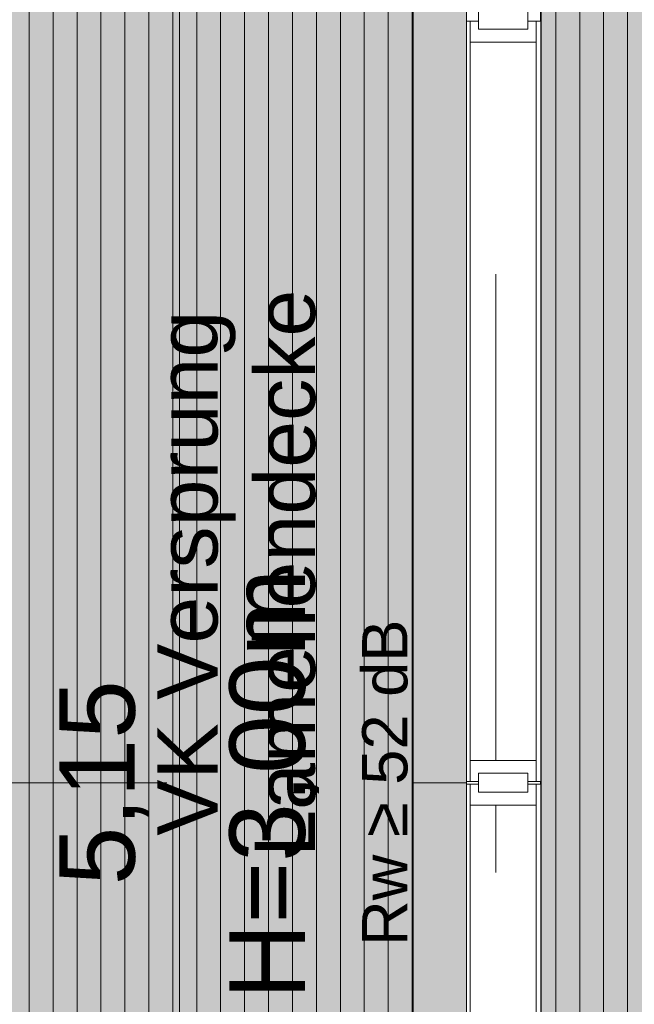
# Model space of a CAD drawing. Header units: metres. Extents: x -167 to 152, y -127 to 99.
# Tile 152 of 225: x -8.9 to -7.87, y -11.17 to -9.52. Entities that reach past the tile are written whole.
import ezdxf

# ---------------------------------------------------------------- set-up
doc = ezdxf.new("R2010")
doc.units = ezdxf.units.M
doc.header["$PDMODE"] = 1
doc.header["$PDSIZE"] = -2
doc.linetypes.add('Raster 01', pattern=[2, 1, -1])
doc.layers.get('0').update_dxf_attribs({"lineweight": 25})
for name, color, linetype, lineweight in [('027_Tischlerarbeiten-340 Innentüren', 7, 'Continuous', 9), ('030_Sonnenschutzarbeiten-BLENDSCHUTZ', 7, 'Continuous', 5), ('_1.35m (3D)', 7, 'Continuous', 9), ('_OG 1 (2D)', 7, 'Continuous', 9), ('_OG 1 - DS (2D)', 7, 'Continuous', 9), ('AV1-Akustikvorgaben-Trennwände', 7, 'Continuous', 5)]:
    doc.layers.add(name, color=color, linetype=linetype, lineweight=lineweight)
for name, color, linetype, lineweight, true_color in [('031_Metallbauarbeiten-350 Lamellendecke DS', 7, 'Continuous', 35, 0x666666), ('AV1-Raster', 7, 'Raster 01', 9, 0xa6a6a6), ('Beschriftung', 7, 'Continuous', 9, 0x555555)]:
    doc.layers.add(name, color=color, linetype=linetype, lineweight=lineweight, true_color=true_color)
doc.layers.get('0').freeze()
doc.styles.add('Arial', font='arial.ttf')
doc.dimstyles.new('COE 50', dxfattribs={"dimtxt": 126.090495, "dimasz": 0.001414, "dimexe": 0.001, "dimexo": 0.01, "dimgap": 0.001, "dimtad": 1, "dimdec": 3, "dimtxsty": 'Arial', "dimblk": 'VW_SLASH-4', "dimblk1": 'VW_SLASH-4', "dimblk2": 'VW_SLASH-4', "dimcen": 0, "dimadec": 3, "dimazin": 0, "dimtfac": 0.8, "dimtdec": 3, "dimtix": 1, "dimtmove": 0, "dimatfit": 0, "dimldrblk": 'VW_SLASH-3', "dimfxl": 0.002, "dimfxlon": 1, "dimfrac": 2, "dimtolj": 1, "dimarcsym": 0})
pattern_1 = [(90, (0, 0), (0.04, 0), [])]

# ---------------------------------------------------------------- blocks, each defined once
blk = doc.blocks.new('Group-2')
at = {"layer": 'AV1-Raster'}
for p, q in [((-8.1, -22.95), (-8.1, 1.35)), ((1.35, -10.8), (-40.5, -10.8))]:
    blk.add_line(p, q, dxfattribs=at)
blk = doc.blocks.new('1.35m (3D)')
at = {"layer": 'AV1-Raster', "color": 7}
blk.add_blockref('Group-2', (0, 0), dxfattribs=at)
blk = doc.blocks.new('VW_SLASH-4')
at = {"color": 0, "linetype": 'ByBlock', "lineweight": -2, "transparency": 16777216}
blk.add_line((0, 0), (-1, 0), dxfattribs=at)
at = {"color": 0, "linetype": 'Continuous', "lineweight": 15, "transparency": 16777216, "flags": 128}
blk.add_lwpolyline([(0.5, 0.5), (-0.5, -0.5)], dxfattribs=at)
blk = doc.blocks.new('*D40')
at = {"layer": '030_Sonnenschutzarbeiten-BLENDSCHUTZ', "color": 0, "lineweight": -2}
for p, q in [((-8.529, -8.225), (-8.679, -8.225)), ((-8.629, -13.3043), (-8.629, -8.2957)), ((-8.529, -13.375), (-8.679, -13.375))]:
    blk.add_line(p, q, dxfattribs=at)
at = {"layer": 'Defpoints', "color": 0}
for p in [(-8.629, -8.225), (-8.149, -8.225), (-8.239, -13.375)]:
    blk.add_point(p, dxfattribs=at)
at = {"layer": '030_Sonnenschutzarbeiten-BLENDSCHUTZ', "color": 0, "lineweight": -2, "xscale": 0.070693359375, "yscale": 0.070693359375, "zscale": 0.070693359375}
for p, rotation in [((-8.629, -8.225), 90), ((-8.629, -13.375), 270)]:
    blk.add_blockref('VW_SLASH-4', p, dxfattribs=dict(at, rotation=rotation))
at = {"layer": '030_Sonnenschutzarbeiten-BLENDSCHUTZ', "color": 0, "lineweight": 13, "insert": (-8.7548, -10.8), "char_height": 0.12609, "attachment_point": 5, "rotation": 90, "style": 'Arial'}
blk.add_mtext('\\A1;5,15', dxfattribs=at)
blk = doc.blocks.new('VW_SLASH-3')
at = {"color": 0, "linetype": 'ByBlock', "lineweight": -2, "transparency": 16777216}
blk.add_line((0, 0), (-1, 0), dxfattribs=at)
at = {"color": 0, "linetype": 'Continuous', "lineweight": 15, "transparency": 16777216, "flags": 128}
blk.add_lwpolyline([(0.5, 0.5), (-0.5, -0.5)], dxfattribs=at)
blk = doc.blocks.new('Group-682')
at = {"color": 255, "linetype": 'Continuous', "lineweight": 5, "transparency": 33554687}
for points in [[(-8.143, -9.5273), (-8.033, -9.5273), (-8.033, -9.5623), (-8.143, -9.5623)], [(-8.143, -10.7627), (-8.033, -10.7627), (-8.033, -10.7977), (-8.143, -10.7977)]]:
    blk.add_wipeout(points, dxfattribs=at).dxf.layer = '027_Tischlerarbeiten-340 Innentüren'
at = {"layer": '027_Tischlerarbeiten-340 Innentüren', "color": 7, "linetype": 'Continuous', "lineweight": 5, "transparency": 33554687, "flags": 128}
for points in [[(-8.143, -9.5273), (-8.033, -9.5273), (-8.033, -9.5623), (-8.143, -9.5623)], [(-8.143, -10.7627), (-8.033, -10.7627), (-8.033, -10.7977), (-8.143, -10.7977)]]:
    blk.add_lwpolyline(points, close=True, dxfattribs=at)
at = {"color": 255, "linetype": 'Continuous', "lineweight": 5, "transparency": 33554687}
for points in [[(-8.1289, -9.509), (-8.0469, -9.509), (-8.0469, -9.541), (-8.1289, -9.541)], [(-8.143, -10.8023), (-8.033, -10.8023), (-8.033, -10.8373), (-8.143, -10.8373)]]:
    blk.add_wipeout(points, dxfattribs=at).dxf.layer = '027_Tischlerarbeiten-340 Innentüren'
at = {"layer": '027_Tischlerarbeiten-340 Innentüren', "color": 7, "linetype": 'Continuous', "lineweight": 5, "transparency": 33554687, "flags": 128}
for points in [[(-8.1289, -9.509), (-8.0469, -9.509), (-8.0469, -9.541), (-8.1289, -9.541)], [(-8.143, -10.8023), (-8.033, -10.8023), (-8.033, -10.8373), (-8.143, -10.8373)]]:
    blk.add_lwpolyline(points, close=True, dxfattribs=at)
at = {"color": 255, "linetype": 'Continuous', "lineweight": 5, "transparency": 33554687}
for points in [[(-8.149, -9.5273), (-8.143, -9.5273), (-8.143, -10.7977), (-8.149, -10.7977)], [(-8.033, -9.5273), (-8.025, -9.5273), (-8.025, -10.7977), (-8.033, -10.7977)], [(-8.1289, -10.784), (-8.0469, -10.784), (-8.0469, -10.816), (-8.1289, -10.816)]]:
    blk.add_wipeout(points, dxfattribs=at).dxf.layer = '027_Tischlerarbeiten-340 Innentüren'
at = {"layer": '027_Tischlerarbeiten-340 Innentüren', "color": 7, "linetype": 'Continuous', "lineweight": 5, "transparency": 33554687, "flags": 128}
for points in [[(-8.149, -9.5273), (-8.143, -9.5273), (-8.143, -10.7977), (-8.149, -10.7977)], [(-8.033, -9.5273), (-8.025, -9.5273), (-8.025, -10.7977), (-8.033, -10.7977)], [(-8.1289, -10.784), (-8.0469, -10.784), (-8.0469, -10.816), (-8.1289, -10.816)]]:
    blk.add_lwpolyline(points, close=True, dxfattribs=at)
at = {"color": 255, "linetype": 'Continuous', "lineweight": 5, "transparency": 33554687}
for points in [[(-8.149, -10.8023), (-8.143, -10.8023), (-8.143, -12.0727), (-8.149, -12.0727)], [(-8.033, -10.8023), (-8.025, -10.8023), (-8.025, -12.0727), (-8.033, -12.0727)]]:
    blk.add_wipeout(points, dxfattribs=at).dxf.layer = '027_Tischlerarbeiten-340 Innentüren'
at = {"layer": '027_Tischlerarbeiten-340 Innentüren', "color": 7, "linetype": 'Continuous', "lineweight": 5, "transparency": 33554687, "flags": 128}
for points in [[(-8.149, -10.8023), (-8.143, -10.8023), (-8.143, -12.0727), (-8.149, -12.0727)], [(-8.033, -10.8023), (-8.025, -10.8023), (-8.025, -12.0727), (-8.033, -12.0727)]]:
    blk.add_lwpolyline(points, close=True, dxfattribs=at)
blk = doc.blocks.new('Group-683')
at = {"layer": '027_Tischlerarbeiten-340 Innentüren', "color": 7, "transparency": 33554687}
blk.add_blockref('Group-682', (0, 0), dxfattribs=at)
blk = doc.blocks.new('OG 1 (2D)')
at = {"layer": 'AV1-Akustikvorgaben-Trennwände', "color": 7}
blk.add_solid([(-8.2244, -11.0742), (-8.2244, -10.5258), (-8.3461, -11.0742), (-8.3461, -10.5258)], dxfattribs=at)
blk.add_solid([(-8.2244, -11.0742), (-8.2244, -10.5258), (-8.3461, -11.0742), (-8.3461, -10.5258)], dxfattribs=at)
at = {"layer": 'AV1-Akustikvorgaben-Trennwände', "insert": (-8.2852, -10.8), "char_height": 0.07565, "attachment_point": 5, "rotation": 90, "line_spacing_factor": 0.971931, "style": 'Arial'}
blk.add_mtext('Rw ≥ 52 dB', dxfattribs=at)
at = {"layer": '027_Tischlerarbeiten-340 Innentüren', "color": 7, "transparency": 33554687}
blk.add_blockref('Group-683', (0, 0), dxfattribs=at)
blk = doc.blocks.new('OG 1 - DS (2D)')
at = {"layer": '030_Sonnenschutzarbeiten-BLENDSCHUTZ', "linetype": 'Continuous', "lineweight": 0, "transparency": 33554610}
for points in [[(-8.239, -8.225), (-8.149, -8.225), (-8.149, -10.8), (-8.239, -10.8)], [(-8.239, -10.8), (-8.149, -10.8), (-8.149, -13.375), (-8.239, -13.375)]]:
    blk.add_hatch(color=220, dxfattribs=at).paths.add_polyline_path(points)
at = {"layer": '031_Metallbauarbeiten-350 Lamellendecke DS', "linetype": 'Continuous', "lineweight": 0, "transparency": 33554508}
for points in [[(-13.5, -7.975), (-8.025, -7.975), (-8.025, -13.625), (-13.5, -13.625), (-13.5, -16.075), (-0.125, -16.075), (-0.125, -13.625), (-5.525, -13.625), (-5.525, -7.975), (-0.125, -7.975), (-0.125, -5.525), (-13.5, -5.525)], [(-13.25, -13.375), (-13.25, -12.675), (-10.65, -12.675), (-10.65, -13.375), (-8.239, -13.375), (-8.239, -8.225), (-13.4095, -8.225), (-13.4095, -13.375)]]:
    blk.add_hatch(color=254, dxfattribs=at).paths.add_polyline_path(points)
at = {"layer": '031_Metallbauarbeiten-350 Lamellendecke DS', "linetype": 'Continuous', "lineweight": 9, "transparency": 33554508}
h = blk.add_hatch(dxfattribs=at)
h.set_pattern_fill('Lamellendecke', color=252, style=0, pattern_type=2)
h.set_pattern_definition(pattern_1)
h.paths.add_polyline_path([(-13.5, -7.975), (-8.025, -7.975), (-8.025, -13.625), (-13.5, -13.625), (-13.5, -16.075), (-0.125, -16.075), (-0.125, -13.625), (-5.525, -13.625), (-5.525, -7.975), (-0.125, -7.975), (-0.125, -5.525), (-13.5, -5.525)])
h = blk.add_hatch(dxfattribs=at)
h.set_pattern_fill('Lamellendecke', color=252, style=0, pattern_type=2)
h.set_pattern_definition(pattern_1)
h.paths.add_polyline_path([(-13.25, -13.375), (-13.25, -12.675), (-10.65, -12.675), (-10.65, -13.375), (-8.239, -13.375), (-8.239, -8.225), (-13.4095, -8.225), (-13.4095, -13.375)])
at = {"layer": '030_Sonnenschutzarbeiten-BLENDSCHUTZ', "color": 6, "lineweight": 13, "flags": 128}
for points in [[(-8.239, -8.225), (-8.149, -8.225), (-8.149, -10.8), (-8.239, -10.8)], [(-8.239, -10.8), (-8.149, -10.8), (-8.149, -13.375), (-8.239, -13.375)]]:
    blk.add_lwpolyline(points, close=True, dxfattribs=at)
at = {"layer": '031_Metallbauarbeiten-350 Lamellendecke DS', "flags": 128}
for points in [[(-13.5, -7.975), (-8.025, -7.975), (-8.025, -13.625), (-13.5, -13.625), (-13.5, -16.075), (-0.125, -16.075), (-0.125, -13.625), (-5.525, -13.625), (-5.525, -7.975), (-0.125, -7.975), (-0.125, -5.525), (-13.5, -5.525)], [(-13.25, -13.375), (-13.25, -12.675), (-10.65, -12.675), (-10.65, -13.375), (-8.239, -13.375), (-8.239, -8.225), (-13.4095, -8.225), (-13.4095, -13.375)]]:
    blk.add_lwpolyline(points, close=True, dxfattribs=at)
at = {"layer": '030_Sonnenschutzarbeiten-BLENDSCHUTZ', "color": 7, "insert": (-8.5453, -11.1621), "char_height": 0.12609, "attachment_point": 1, "rotation": 90, "line_spacing_factor": 0.969122, "style": 'Arial'}
blk.add_mtext('H=3,00m', dxfattribs=at)
at = {"layer": 'Beschriftung', "insert": (-8.4007, -10.45), "char_height": 0.100872, "attachment_point": 8, "rotation": 90, "line_spacing_factor": 0.969122, "style": 'Arial'}
blk.add_mtext('VK Versprung\\PLamellendecke', dxfattribs=at)
at = {"layer": '030_Sonnenschutzarbeiten-BLENDSCHUTZ', "color": 7, "lineweight": 13}
dim = blk.add_linear_dim(base=(-8.629, -8.225), p1=(-8.239, -13.375), p2=(-8.149, -8.225), angle=270, text='5,15', dimstyle='COE 50', override={"dimtxt": 0.12609, "dimasz": 0.070693, "dimexe": 0.05, "dimgap": 0.05, "dimdec": 2, "dimpost": '<>', "dimtxsty": 'Arial', "dimtmove": 2, "dimfxl": 0.1}, dxfattribs=at)
dim.commit()
dim.dimension.update_dxf_attribs({"geometry": '*D40', "text_midpoint": (-8.7548, -10.8)})

msp = doc.modelspace()

# ---------------------------------------------------------------- block references
at = {"layer": '_1.35m (3D)'}
msp.add_blockref('1.35m (3D)', (0, 0), dxfattribs=at)

# ---------------------------------------------------------------- next in the draw order: block references
at = {"layer": '_OG 1 - DS (2D)'}
msp.add_blockref('OG 1 - DS (2D)', (0, 0), dxfattribs=at)

# ---------------------------------------------------------------- next in the draw order: block references
at = {"layer": '_OG 1 (2D)'}
msp.add_blockref('OG 1 (2D)', (0, 0), dxfattribs=at)

doc.saveas('drawing.dxf')
